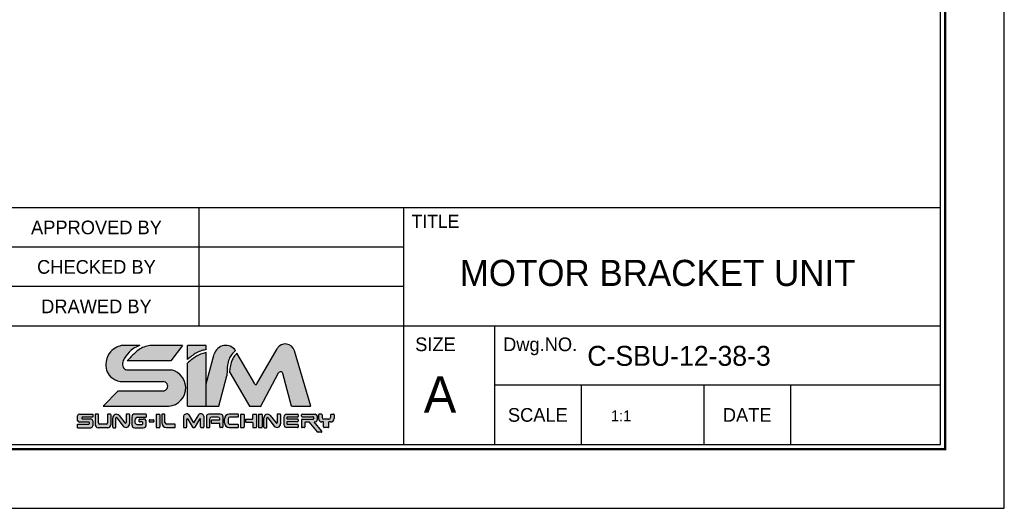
# Model space of a CAD drawing. Header units: millimetres. Extents: x 1174 to 1671, y 712 to 1063.
# Tile 3 of 6: x 1490 to 1671, y 712 to 801. Entities that reach past the tile are written whole.
import ezdxf
from ezdxf.enums import TextEntityAlignment as Align

# ---------------------------------------------------------------- set-up
doc = ezdxf.new("R2010")
doc.units = ezdxf.units.MM
doc.layers.add('Z5', color=7, linetype='Continuous')
doc.layers.add('Z7', color=7, linetype='Continuous')

# ---------------------------------------------------------------- blocks, each defined once
blk = doc.blocks.new('란표제')
h = blk.add_hatch(color=150)
h.dxf.hatch_style = 1
edge = h.paths.add_edge_path()
edge.add_spline(control_points=[(207.254885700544, 16.33602195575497), (207.4122922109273, 16.47608683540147), (207.7174809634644, 16.74765264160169), (208.2523540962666, 17.06731062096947), (208.7774405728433, 17.32249890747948), (209.1543874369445, 17.38665720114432), (209.319017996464, 17.41467816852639)], knot_values=[0, 0, 0, 0, 0.6304310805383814, 1.222315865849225, 1.865724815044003, 2.364625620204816, 2.364625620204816, 2.364625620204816, 2.364625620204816], degree=3, periodic=0)
edge.add_line((209.319017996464, 17.41467816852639), (209.319017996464, 17.8749359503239))
edge.add_line((209.319017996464, 17.8749359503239), (207.254885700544, 17.8749359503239))
edge.add_line((207.254885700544, 17.8749359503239), (207.254885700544, 16.33602195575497))
edge = h.paths.add_edge_path()
edge.add_spline(control_points=[(209.319017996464, 17.09505608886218), (209.1507810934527, 17.05636180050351), (208.7718837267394, 16.96921585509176), (208.2430076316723, 16.7021166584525), (207.7228945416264, 16.35351243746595), (207.413543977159, 16.08416408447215), (207.254885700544, 15.9460219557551)], knot_values=[0, 0, 0, 0, 0.5164407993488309, 1.163110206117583, 1.761888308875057, 2.392319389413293, 2.392319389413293, 2.392319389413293, 2.392319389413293], degree=3, periodic=0)
edge.add_line((207.254885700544, 15.9460219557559), (207.254885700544, 11.2074160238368))
edge.add_line((207.254885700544, 11.2074160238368), (209.319017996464, 11.2074160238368))
edge.add_line((209.319017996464, 11.2074160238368), (209.319017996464, 17.09505608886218))
edge = h.paths.add_edge_path()
edge.add_line((205.4485281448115, 15.20675719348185), (200.5646388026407, 15.20675719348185))
edge.add_spline(control_points=[(200.5646388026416, 15.20675719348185), (200.4849448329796, 15.2311278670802), (200.2902893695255, 15.29065413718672), (200.0764048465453, 15.67955931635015), (200.1444277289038, 16.22277553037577), (200.5626230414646, 16.86702953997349), (201.1445093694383, 17.51252125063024), (201.753622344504, 17.7642963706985), (202.0212897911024, 17.8749359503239)], knot_values=[0, 0, 0, 0, 0.2433595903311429, 0.5944147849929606, 1.213183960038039, 1.789398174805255, 2.88702788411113, 3.747486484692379, 3.747486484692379, 3.747486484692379, 3.747486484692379], degree=3, periodic=0)
edge.add_line((202.021289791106, 17.87493595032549), (199.975920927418, 17.87493595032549))
edge.add_spline(control_points=[(199.975920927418, 17.87493595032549), (199.7520550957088, 17.7906646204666), (199.2509278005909, 17.60202188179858), (198.4944564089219, 16.96557093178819), (198.1991549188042, 15.94031959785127), (198.3773366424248, 14.94330619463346), (198.8409946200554, 14.33840604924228), (199.2605940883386, 14.13379854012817), (199.4124566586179, 14.059746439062)], knot_values=[0, 0, 0, 0, 0.550739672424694, 1.232839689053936, 2.19963066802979, 2.850121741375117, 3.513003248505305, 3.888995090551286, 3.888995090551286, 3.888995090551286, 3.888995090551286], degree=3, periodic=0)
edge.add_arc((200.0158996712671, 15.21120487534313), 1.299999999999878, 242.3423855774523, 270.0000000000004)
edge.add_line((200.0158996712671, 13.91120487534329), (204.5640160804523, 13.91120487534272))
edge.add_arc((204.5640160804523, 13.39961279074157), 0.5115920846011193, 270.18688939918, 90, ccw=False)
edge.add_line((204.565684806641, 12.88802342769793), (199.6526393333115, 12.88802342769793))
edge.add_line((199.6526393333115, 12.88802342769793), (197.9720319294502, 11.2074160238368))
edge.add_line((197.9720319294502, 11.2074160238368), (204.7937810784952, 11.2074160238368))
edge.add_arc((205.0304162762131, 13.2219417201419), 2.028376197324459, 263.3004820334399, 78.10426637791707)
edge = h.paths.add_edge_path(flags=17)
edge.add_spline(control_points=[(203.124493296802, 17.8749359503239), (202.8996633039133, 17.82721986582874), (202.2807588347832, 17.69586862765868), (201.4378743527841, 17.06335641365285), (200.9055243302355, 16.48007066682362), (200.6418784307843, 16.19119889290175)], knot_values=[0, 0, 0, 0, 0.6846043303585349, 1.884555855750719, 3.061918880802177, 3.061918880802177, 3.061918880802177, 3.061918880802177], degree=3, periodic=0)
edge.add_line((200.6418784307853, 16.19119889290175), (205.4077128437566, 16.19119889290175))
edge.add_line((205.4077128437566, 16.19119889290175), (206.7038211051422, 17.8749359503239))
edge.add_line((206.7038211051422, 17.8749359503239), (203.124493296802, 17.8749359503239))
h = blk.add_hatch(color=8)
h.dxf.hatch_style = 1
edge = h.paths.add_edge_path()
edge.add_spline(control_points=[(211.586712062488, 14.73767623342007), (211.5979655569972, 15.05995682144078), (211.6173841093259, 15.61607052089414), (211.7789107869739, 16.3460245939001), (212.0883945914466, 16.90037927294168), (212.3712800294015, 17.17334599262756), (212.5211611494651, 17.31797188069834)], knot_values=[0, 0, 0, 0, 0.7435831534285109, 1.283095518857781, 1.707763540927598, 2.186317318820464, 2.186317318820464, 2.186317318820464, 2.186317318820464], degree=3, periodic=0)
edge.add_arc((211.4478182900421, 16.58453128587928), 1.300000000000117, 34.34572044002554, 164.9999999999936)
edge.add_line((210.1921147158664, 16.92099604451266), (209.319017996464, 13.66255472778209))
edge.add_line((209.319017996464, 13.66255472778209), (209.319017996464, 11.2074160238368))
edge.add_line((209.319017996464, 11.2074160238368), (210.6863499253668, 11.2074160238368))
edge.add_line((210.6863499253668, 11.2074160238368), (211.5798839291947, 14.54213032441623))
edge.add_spline(control_points=[(211.5798839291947, 14.5421303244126), (211.5821599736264, 14.60731229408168), (211.5844360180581, 14.67249426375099), (211.586712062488, 14.73767623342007)], knot_values=[2.186317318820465, 2.186317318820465, 2.186317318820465, 2.186317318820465, 2.336708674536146, 2.336708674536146, 2.336708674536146, 2.336708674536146], degree=3, periodic=0)
edge = h.paths.add_edge_path()
edge.add_arc((217.4733307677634, 14.73094655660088), 0.2599999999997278, 14.999999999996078, 152.0936797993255, ccw=False)
edge.add_line((217.7244714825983, 14.79823950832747), (218.681274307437, 11.22740275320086))
edge.add_line((218.681274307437, 11.22740275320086), (220.7932630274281, 11.22740275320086))
edge.add_line((220.7932630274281, 11.22740275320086), (218.9990320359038, 17.29391512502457))
edge.add_arc((218.0017364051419, 16.99895508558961), 1.040000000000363, 16.47610349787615, 150.0000000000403)
edge.add_line((217.101069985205, 17.51895508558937), (214.8678378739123, 13.65088360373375))
edge.add_arc((214.7552545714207, 13.71588360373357), 0.1299999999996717, 210.0000000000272, 330.0000000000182, ccw=False)
edge.add_line((214.642671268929, 13.65088360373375), (212.6921295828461, 17.02932090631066))
edge.add_spline(control_points=[(212.6921295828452, 17.02932090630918), (212.5742457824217, 16.89979221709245), (212.3414632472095, 16.64401477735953), (212.065290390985, 16.12183659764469), (211.9274507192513, 15.54940397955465), (211.8798952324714, 15.13850761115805), (211.8598466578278, 14.96528077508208)], knot_values=[0, 0, 0, 0, 0.523800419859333, 1.034337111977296, 1.752334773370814, 2.275651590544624, 2.275651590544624, 2.275651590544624, 2.275651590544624], degree=3, periodic=0)
edge.add_arc((211.7973139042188, 14.85130860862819), 0.1300000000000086, 30.0000000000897, 61.24788174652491, ccw=False)
edge.add_line((211.9098972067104, 14.91630860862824), (214.0576988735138, 11.19620699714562))
edge.add_line((214.0576988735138, 11.19620699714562), (215.3070704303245, 11.1962069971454))
edge.add_line((215.3070704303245, 11.1962069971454), (217.243565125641, 14.85263365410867))
h = blk.add_hatch(color=150)
h.dxf.hatch_style = 1
h.paths.add_polyline_path([(196.8398843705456, 9.607704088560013, 0.4142135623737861), (196.644884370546, 9.80270408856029), (195.7199446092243, 9.80270408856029, -0.4142135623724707), (195.6549446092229, 9.867704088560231), (195.654944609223, 9.948566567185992, -0.4142135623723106), (195.7199446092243, 10.0135665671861), (196.8398843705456, 10.0135665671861), (196.8398843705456, 10.3463613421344), (195.3763517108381, 10.34636134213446, 0.4142135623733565), (195.1813517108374, 10.15136134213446), (195.1813517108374, 9.651637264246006, 0.4142135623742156), (195.3763517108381, 9.45663726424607), (196.4043549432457, 9.456637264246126, -0.4142135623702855), (196.4693549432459, 9.391637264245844), (196.4693549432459, 9.314484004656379, -0.4142135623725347), (196.4043549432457, 9.249484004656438), (195.1625882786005, 9.249484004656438), (195.1625882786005, 8.845717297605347), (196.644884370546, 8.845717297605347, 0.4142135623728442), (196.8398843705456, 9.04071729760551)])
h.paths.add_polyline_path([(204.2241152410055, 10.26798301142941, 0.4142135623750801), (204.1591152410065, 10.33298301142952), (203.8636730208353, 10.33298301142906, 0.4142135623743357), (203.7986730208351, 10.26798301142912), (203.7986730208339, 8.929340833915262, 0.4142135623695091), (203.8636730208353, 8.864340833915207), (204.1591152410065, 8.864340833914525, 0.4142135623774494), (204.2241152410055, 8.929340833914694)])
h.paths.add_polyline_path([(207.1653805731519, 9.763626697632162, -0.7673269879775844), (207.2866722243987, 9.796126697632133), (207.8058751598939, 8.896840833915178, 0.2679491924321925), (207.8621668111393, 8.864340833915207), (207.9913022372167, 8.864340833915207, 0.2679491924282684), (208.0475938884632, 8.896840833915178), (208.5667968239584, 9.796126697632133, -0.7673269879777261), (208.6880884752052, 9.763626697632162), (208.6880884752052, 8.929340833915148, 0.4142135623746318), (208.7530884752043, 8.864340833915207), (208.9903602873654, 8.864340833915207, 0.4142135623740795), (209.0553602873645, 8.929340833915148), (209.0553602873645, 10.10884705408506, 0.5572135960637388), (208.4489020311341, 10.2713470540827), (207.9267345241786, 9.366926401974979), (207.4045670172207, 10.27134705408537, 0.5198906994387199), (206.7981087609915, 10.10884705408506), (206.7981087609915, 8.929340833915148, 0.4142135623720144), (206.8631087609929, 8.864340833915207), (207.1003805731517, 8.864340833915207, 0.414213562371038), (207.1653805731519, 8.929340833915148)])
h = blk.add_hatch(color=251)
h.dxf.hatch_style = 1
h.paths.add_polyline_path([(203.5669230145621, 9.653807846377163, 0.4142135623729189), (203.5019230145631, 9.718807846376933), (203.0985386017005, 9.718807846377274, 0.4142135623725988), (203.0335386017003, 9.653807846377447), (203.0335386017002, 9.535083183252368, 0.4142135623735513), (203.0985386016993, 9.470083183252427), (203.5019230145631, 9.470083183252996, 0.4142135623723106), (203.5669230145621, 9.535083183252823)])
h.paths.add_polyline_path([(198.8155383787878, 9.170717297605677), (198.8155383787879, 10.28136134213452, 0.4142135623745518), (198.7505383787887, 10.34636134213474), (198.5312483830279, 10.34636134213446, 0.4142135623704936), (198.4662483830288, 10.28136134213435), (198.4662483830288, 9.374979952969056, -0.4142135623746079), (198.3362483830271, 9.244979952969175), (197.6035467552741, 9.244979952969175, -0.4142135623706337), (197.4735467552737, 9.374979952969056), (197.4735467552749, 10.28136134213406, 0.4142135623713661), (197.4085467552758, 10.34636134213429), (197.173220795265, 10.3463613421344, 0.4142135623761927), (197.1082207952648, 10.28136134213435), (197.1082207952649, 9.170717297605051, 0.4142135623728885), (197.4332207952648, 8.845717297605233), (198.490538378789, 8.845717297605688, 0.4142135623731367)])
h.paths.add_polyline_path([(200.8836941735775, 9.265258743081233), (200.8836941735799, 10.28136134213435, 0.4142135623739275), (200.8186941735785, 10.3463613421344), (200.5662103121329, 10.34636134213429, 0.4142135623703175), (200.5012103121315, 10.28136134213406), (200.5012103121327, 9.419089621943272, -0.7053166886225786), (200.385850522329, 9.377993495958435), (199.7365529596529, 10.17365216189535, 0.7053166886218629), (199.0443942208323, 9.927075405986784), (199.0443942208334, 8.91071729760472, 0.4142135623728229), (199.1093942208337, 8.845717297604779), (199.3056264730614, 8.84571729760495, 0.4142135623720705), (199.3706264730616, 8.910717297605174), (199.3706264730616, 9.904828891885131, -0.7182104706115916), (199.4873633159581, 9.944177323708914), (200.1832731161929, 9.02916815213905, 0.7182104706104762)])
h.paths.add_polyline_path([(202.7217367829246, 9.170717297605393), (202.7217367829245, 9.475145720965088, 0.414213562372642), (202.3967367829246, 9.80014572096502), (202.0179389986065, 9.800145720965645, 0.414213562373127), (201.9529389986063, 9.735145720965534), (201.9529389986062, 9.538394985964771, 0.4142135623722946), (202.0179389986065, 9.47339498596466), (202.273324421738, 9.473394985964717, -0.4142135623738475), (202.3383244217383, 9.40839498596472), (202.3383244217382, 9.281672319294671, -0.414213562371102), (202.273324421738, 9.21667231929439), (201.7241999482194, 9.21667231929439, -0.4142135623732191), (201.4641999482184, 9.476672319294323), (201.4641999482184, 9.652153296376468, -0.4142135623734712), (201.7891999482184, 9.977153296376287), (202.6567367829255, 9.97715329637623, 0.4142135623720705), (202.7217367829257, 10.04215329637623), (202.7217367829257, 10.2813613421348, 0.4142135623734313), (202.6567367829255, 10.3463613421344), (201.4565649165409, 10.3463613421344, 0.4142135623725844), (201.1315649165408, 10.02136134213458), (201.1315649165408, 9.170717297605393, 0.4142135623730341), (201.4565649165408, 8.845717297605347), (202.3967367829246, 8.845717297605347, 0.4142135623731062)])
h.paths.add_polyline_path([(205.9125890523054, 9.174990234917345, 0.4142135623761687), (205.8475890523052, 9.23999023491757), (204.9759224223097, 9.23999023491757, -0.4142135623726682), (204.7809224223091, 9.434990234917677), (204.7809224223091, 10.26798301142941, 0.4142135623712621), (204.7159224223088, 10.33298301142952), (204.4844112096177, 10.33298301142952, 0.4142135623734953), (204.4194112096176, 10.26798301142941), (204.4194112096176, 9.38434083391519, 0.4142135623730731), (204.9394112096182, 8.864340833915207), (205.8475890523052, 8.864340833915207, 0.4142135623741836), (205.9125890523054, 8.929340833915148)])
h.paths.add_polyline_path([(209.694731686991, 9.823725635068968, -0.4142135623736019), (209.8897316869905, 10.01872563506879), (210.5938065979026, 10.0187256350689, -0.4142135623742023), (210.7888065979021, 9.823725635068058), (210.7888065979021, 9.69676070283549), (209.9214226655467, 9.696760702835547, 0.4142135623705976), (209.8564226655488, 9.631760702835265), (209.8564226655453, 9.40577132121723, 0.41421356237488), (209.9214226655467, 9.340771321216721), (210.7888065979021, 9.34077132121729), (210.7888065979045, 8.929340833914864, 0.4142135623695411), (210.8538065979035, 8.864340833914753), (211.0838216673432, 8.86434083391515, 0.4142135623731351), (211.1488216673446, 8.929340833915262), (211.1488216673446, 10.07298301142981, 0.4142135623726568), (210.8888216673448, 10.33298301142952), (209.5973415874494, 10.33298301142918, 0.4142135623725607), (209.337341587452, 10.07298301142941), (209.337341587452, 8.929340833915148, 0.4142135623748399), (209.4023415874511, 8.864340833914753), (209.6297316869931, 8.864340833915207, 0.4142135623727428), (209.694731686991, 8.929340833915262)])
h.paths.add_polyline_path([(212.8488973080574, 9.150598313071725, 0.4142135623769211), (212.7838973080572, 9.21559831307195), (211.9150975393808, 9.215598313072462, -0.4142135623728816), (211.7200975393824, 9.410598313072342), (211.7200975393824, 9.825681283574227, -0.4142135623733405), (211.9150975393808, 10.02068128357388), (212.7838973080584, 10.02068128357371, 0.4142135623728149), (212.8488973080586, 10.08568128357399), (212.8488973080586, 10.26798301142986, 0.4142135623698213), (212.7838973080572, 10.33298301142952), (211.8480273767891, 10.33298301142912, 0.414213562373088), (211.3280273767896, 9.812983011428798), (211.3280273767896, 9.384340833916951, 0.4142135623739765), (211.8480273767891, 8.864340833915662), (212.7838973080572, 8.864340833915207, 0.4142135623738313), (212.8488973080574, 8.929340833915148)])
h.paths.add_polyline_path([(213.492579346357, 10.26798301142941, 0.41421356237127), (213.4275793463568, 10.33298301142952), (213.1321371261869, 10.33298301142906, 0.414213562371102), (213.0671371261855, 10.26798301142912), (213.0671371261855, 8.929340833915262, 0.4142135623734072), (213.1321371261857, 8.864340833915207), (213.4275793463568, 8.864340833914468, 0.4142135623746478), (213.492579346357, 8.929340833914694)])
h.paths.add_polyline_path([(214.8456035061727, 10.26798301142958, 0.4142135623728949), (214.7806035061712, 10.33298301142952), (214.4851612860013, 10.33298301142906, 0.4142135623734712), (214.4201612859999, 10.26798301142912), (214.4201612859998, 9.839948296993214, -0.4142135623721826), (214.3551612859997, 9.774948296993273), (213.676330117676, 9.774948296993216, 0.4142135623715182), (213.6113301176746, 9.709948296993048), (213.6113301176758, 9.520356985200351, 0.4142135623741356), (213.676330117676, 9.455356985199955), (214.3551612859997, 9.45535698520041, -0.4142135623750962), (214.4201612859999, 9.390356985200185), (214.4201612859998, 8.929340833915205, 0.4142135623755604), (214.4851612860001, 8.864340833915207), (214.7806035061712, 8.864340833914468, 0.414213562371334), (214.8456035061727, 8.929340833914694)])
h.paths.add_polyline_path([(215.4624624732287, 10.26798301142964, 0.4142135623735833), (215.3974624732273, 10.33298301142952), (215.1020202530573, 10.33298301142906, 0.414213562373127), (215.0370202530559, 10.26798301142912), (215.0370202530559, 8.929340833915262, 0.4142135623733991), (215.1020202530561, 8.864340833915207), (215.3974624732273, 8.864340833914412, 0.4142135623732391), (215.4624624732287, 8.929340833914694)])
h.paths.add_polyline_path([(216.339469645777, 10.17365216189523, 0.7053166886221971), (215.6473109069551, 9.927075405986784), (215.6473109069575, 8.91071729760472, 0.4142135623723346), (215.7123109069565, 8.845717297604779), (215.9085431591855, 8.84571729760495, 0.4142135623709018), (215.9735431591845, 8.910717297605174), (215.9735431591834, 9.904828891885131, -0.7182104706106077), (216.0902800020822, 9.944177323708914), (216.7861898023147, 9.02916815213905, 0.7182104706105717), (217.4866108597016, 9.265258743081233), (217.4866108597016, 10.28136134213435, 0.4142135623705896), (217.4216108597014, 10.3463613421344), (217.1691269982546, 10.34636134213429, 0.4142135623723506), (217.1041269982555, 10.28136134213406), (217.1041269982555, 9.419089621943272, -0.7053166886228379), (216.9887672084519, 9.377993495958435)])
h.paths.add_polyline_path([(219.420415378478, 10.26798301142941, 0.4142135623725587), (219.3554153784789, 10.33298301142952), (218.1709172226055, 10.33298301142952, 0.4142135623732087), (217.8459172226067, 10.00798301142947), (217.8459172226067, 9.189340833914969, 0.4142135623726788), (218.1709172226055, 8.864340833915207), (219.3554153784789, 8.864340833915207, 0.4142135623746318), (219.420415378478, 8.929340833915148), (219.420415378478, 9.143462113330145, 0.4142135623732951), (219.3554153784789, 9.208462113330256), (218.2404718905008, 9.208462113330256, -0.4142135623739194), (218.1754718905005, 9.273462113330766), (218.1754718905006, 9.438182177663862, -0.4142135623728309), (218.240471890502, 9.503182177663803), (219.3554153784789, 9.50318217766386, 0.414213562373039), (219.420415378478, 9.568182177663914), (219.420415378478, 9.728365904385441, 0.4142135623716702), (219.3554153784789, 9.793365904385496), (218.240471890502, 9.793365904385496, -0.4142135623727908), (218.1754718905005, 9.858365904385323), (218.1754718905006, 9.955071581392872, -0.4142135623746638), (218.2404718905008, 10.02007158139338), (219.3554153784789, 10.02007158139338, 0.4142135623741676), (219.420415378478, 10.08507158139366)])
h.paths.add_polyline_path([(221.4898233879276, 10.13798301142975, 0.4142135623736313), (221.2948233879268, 10.3329830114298), (219.8352710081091, 10.33298301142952, 0.4142135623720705), (219.7702710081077, 10.26798301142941), (219.7702710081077, 10.10677544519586, 0.414213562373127), (219.8352710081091, 10.04177544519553), (221.0336939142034, 10.0417754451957, -0.4142135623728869), (221.0986939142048, 9.976775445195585), (221.0986939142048, 9.837352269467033, -0.4142135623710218), (221.0336939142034, 9.772352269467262), (219.8352710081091, 9.772352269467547, 0.4142135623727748), (219.7702710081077, 9.707352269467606), (219.7702710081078, 8.929340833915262, 0.4142135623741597), (219.8352710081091, 8.864340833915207), (220.0926108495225, 8.864340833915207, 0.4142135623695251), (220.1576108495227, 8.929340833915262), (220.1576108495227, 9.414242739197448, -0.4142135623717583), (220.2226108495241, 9.479242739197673), (220.6306965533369, 9.479242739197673), (221.5531320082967, 8.379926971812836, 0.2216946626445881), (221.6029248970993, 8.356708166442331), (221.9552971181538, 8.35670816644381, 0.637070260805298), (222.0050900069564, 8.46348936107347), (221.1527717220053, 9.479242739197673), (221.2948233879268, 9.479242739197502, 0.414213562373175), (221.4898233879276, 9.674242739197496)])
h.paths.add_polyline_path([(223.366210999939, 9.869242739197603), (223.366210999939, 10.26798301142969, 0.4142135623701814), (223.3012109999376, 10.33298301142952), (223.0343925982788, 10.33298301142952, 0.4142135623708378), (222.9693925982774, 10.26798301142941), (222.9693925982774, 9.96735226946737, -0.4142135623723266), (222.7743925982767, 9.772352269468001), (222.2290342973, 9.772352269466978, -0.4142135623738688), (222.034034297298, 9.967352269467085), (222.034034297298, 10.26798301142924, 0.4142135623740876), (221.969034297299, 10.33298301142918), (221.7022158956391, 10.33298301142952, 0.4142135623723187), (221.63721589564, 10.26798301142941), (221.63721589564, 9.869242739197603, 0.4142135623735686), (222.0272158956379, 9.479242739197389), (222.9762109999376, 9.479242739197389, 0.4142135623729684)])
h.paths.add_polyline_path([(222.7748939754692, 9.479242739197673), (222.2133923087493, 9.479242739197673), (222.2133923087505, 8.929340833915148, 0.4142135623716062), (222.2783923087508, 8.864340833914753), (222.7098939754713, 8.864340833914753, 0.4142135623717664), (222.7748939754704, 8.929340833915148)])
for p, q in [((202.0212897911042, 17.87493595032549), (199.975920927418, 17.87493595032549)), ((206.7038211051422, 17.8749359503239), (203.124493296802, 17.8749359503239)), ((206.7038211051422, 17.8749359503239), (205.4077128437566, 16.19119889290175)), ((209.319017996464, 17.8749359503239), (207.254885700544, 17.8749359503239)), ((207.254885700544, 16.33602195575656), (207.254885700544, 17.8749359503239)), ((209.319017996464, 17.41467816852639), (209.319017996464, 17.8749359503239)), ((214.8678378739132, 13.65088360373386), (217.101069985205, 17.51895508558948)), ((209.319017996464, 11.2074160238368), (209.319017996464, 17.09505608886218)), ((209.319017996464, 13.66255472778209), (210.1921147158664, 16.92099604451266)), ((214.6426712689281, 13.65088360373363), (212.692129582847, 17.02932090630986)), ((220.7932630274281, 11.22740275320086), (218.9990320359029, 17.29391512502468)), ((200.5646388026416, 15.20675719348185), (205.4485281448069, 15.20675719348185)), ((205.4077128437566, 16.19119889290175), (200.6418784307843, 16.19119889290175)), ((207.254885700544, 11.2074160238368), (207.254885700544, 15.94602195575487)), ((210.6863499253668, 11.2074160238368), (211.5798839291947, 14.54213032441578)), ((211.9098972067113, 14.91630860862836), (214.0576988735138, 11.19620699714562)), ((215.2814177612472, 11.14777045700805), (217.2435651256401, 14.8526336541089)), ((218.681274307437, 11.22740275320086), (217.7244714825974, 14.79823950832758)), ((200.0158996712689, 13.91120487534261), (204.5640160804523, 13.91120487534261)), ((199.6526393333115, 12.88802342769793), (197.9720319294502, 11.20741602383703)), ((199.6526393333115, 12.88802342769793), (204.5623473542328, 12.88802342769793)), ((197.9720319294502, 11.2074160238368), (204.7937810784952, 11.2074160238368)), ((207.254885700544, 11.2074160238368), (209.319017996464, 11.2074160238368)), ((209.319017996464, 11.2074160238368), (210.6863499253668, 11.2074160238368)), ((214.0576988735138, 11.19620699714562), (215.2814177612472, 11.1962069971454)), ((218.681274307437, 11.22740275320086), (220.7932630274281, 11.22740275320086)), ((195.1813517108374, 9.651637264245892), (195.1813517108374, 10.15136134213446)), ((195.3763517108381, 10.3463613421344), (196.8398843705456, 10.3463613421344)), ((195.6549446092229, 9.948566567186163), (195.6549446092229, 9.867704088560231)), ((196.8398843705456, 10.0135665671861), (195.7199446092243, 10.0135665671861)), ((195.7199446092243, 9.80270408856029), (196.644884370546, 9.80270408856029)), ((196.8398843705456, 10.32175464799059), (196.8398843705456, 10.0135665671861)), ((197.1082207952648, 10.28136134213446), (197.1082207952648, 9.170717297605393)), ((197.4085467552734, 10.3463613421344), (197.173220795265, 10.3463613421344)), ((197.4735467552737, 9.37497995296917), (197.4735467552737, 10.28136134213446)), ((198.4662483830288, 10.28136134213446), (198.4662483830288, 9.37497995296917)), ((198.7505383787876, 10.3463613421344), (198.5312483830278, 10.3463613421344)), ((198.8155383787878, 10.28136134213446), (198.8155383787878, 9.170717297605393)), ((199.0443942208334, 8.910717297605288), (199.0443942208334, 9.92707540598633)), ((199.3706264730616, 8.910717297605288), (199.3706264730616, 9.904828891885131)), ((199.4873633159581, 9.944177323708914), (200.1832731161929, 9.029168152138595)), ((199.7365529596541, 10.17365216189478), (200.3858505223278, 9.377993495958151)), ((200.5012103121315, 10.28136134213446), (200.5012103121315, 9.419089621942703)), ((200.8186941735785, 10.3463613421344), (200.5662103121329, 10.3463613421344)), ((200.8836941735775, 10.28136134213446), (200.8836941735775, 9.265258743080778)), ((201.1315649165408, 10.02136134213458), (201.1315649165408, 9.170717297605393)), ((202.6567367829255, 10.3463613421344), (201.4565649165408, 10.3463613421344)), ((202.6567367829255, 9.977153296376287), (201.7891999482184, 9.977153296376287)), ((202.0179389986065, 9.800145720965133), (202.3967367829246, 9.800145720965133)), ((202.7217367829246, 10.28136134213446), (202.7217367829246, 10.04215329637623)), ((202.7217367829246, 10.28136134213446), (202.7217367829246, 10.04215329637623)), ((203.7986730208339, 10.26798301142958), (203.7986730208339, 8.929340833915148)), ((203.8636730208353, 10.33298301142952), (204.1591152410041, 10.33298301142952)), ((204.2241152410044, 10.26798301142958), (204.2241152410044, 8.929340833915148)), ((204.4194112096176, 10.26798301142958), (204.4194112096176, 9.38434083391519)), ((204.7159224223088, 10.33298301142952), (204.4844112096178, 10.33298301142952)), ((204.7809224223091, 9.434990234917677), (204.7809224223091, 10.26798301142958)), ((206.7981087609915, 10.10884705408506), (206.7981087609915, 8.929340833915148)), ((207.1653805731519, 8.929340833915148), (207.1653805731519, 9.763626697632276)), ((207.2866722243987, 9.796126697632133), (207.8058751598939, 8.896840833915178)), ((207.4045670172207, 10.27134705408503), (207.9267345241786, 9.366926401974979)), ((208.4489020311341, 10.27134705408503), (207.9267345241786, 9.366926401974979)), ((208.5667968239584, 9.796126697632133), (208.0475938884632, 8.896840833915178)), ((208.6880884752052, 8.929340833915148), (208.6880884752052, 9.763626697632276)), ((209.0553602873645, 10.10884705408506), (209.0553602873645, 8.929340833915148)), ((209.3373415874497, 10.07298301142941), (209.3373415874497, 8.929340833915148)), ((210.8888216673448, 10.33298301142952), (209.5973415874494, 10.33298301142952)), ((209.694731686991, 8.929340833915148), (209.694731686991, 9.823725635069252)), ((210.5938065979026, 10.01872563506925), (209.8897316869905, 10.01872563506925)), ((210.7888065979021, 9.69676070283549), (210.7888065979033, 9.823725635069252)), ((211.1488216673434, 10.07298301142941), (211.1488216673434, 8.929340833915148)), ((211.3280273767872, 9.38434083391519), (211.3280273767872, 9.812983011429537)), ((211.7200975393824, 9.82568128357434), (211.7200975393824, 9.410598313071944)), ((212.7838973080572, 10.33298301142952), (211.8480273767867, 10.33298301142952)), ((212.7838973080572, 10.02068128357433), (211.9150975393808, 10.02068128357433)), ((212.8488973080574, 10.08568128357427), (212.8488973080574, 10.26798301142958)), ((213.0671371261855, 10.26798301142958), (213.0671371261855, 8.929340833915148)), ((213.1321371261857, 10.33298301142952), (213.4275793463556, 10.33298301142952)), ((213.492579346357, 10.26798301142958), (213.492579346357, 8.929340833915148)), ((213.676330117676, 9.774948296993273), (214.3551612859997, 9.774948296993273)), ((214.4201612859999, 9.839948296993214), (214.4201612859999, 10.26798301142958)), ((214.4851612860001, 10.33298301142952), (214.7806035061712, 10.33298301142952)), ((214.8456035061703, 10.26798301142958), (214.8456035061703, 8.929340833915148)), ((215.0370202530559, 10.26798301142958), (215.0370202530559, 8.929340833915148)), ((215.1020202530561, 10.33298301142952), (215.3974624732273, 10.33298301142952)), ((215.4624624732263, 10.26798301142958), (215.4624624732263, 8.929340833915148)), ((215.6473109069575, 8.910717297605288), (215.6473109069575, 9.92707540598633)), ((215.9735431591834, 8.910717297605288), (215.9735431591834, 9.904828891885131)), ((216.0902800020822, 9.944177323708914), (216.7861898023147, 9.029168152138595)), ((216.339469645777, 10.17365216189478), (216.9887672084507, 9.377993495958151)), ((217.1041269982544, 10.28136134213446), (217.1041269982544, 9.419089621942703)), ((217.4216108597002, 10.3463613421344), (217.1691269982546, 10.3463613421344)), ((217.4866108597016, 10.28136134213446), (217.4866108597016, 9.265258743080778)), ((217.8459172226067, 10.00798301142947), (217.8459172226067, 9.189340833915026)), ((218.1709172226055, 10.33298301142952), (219.3554153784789, 10.33298301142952)), ((218.1754718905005, 9.955071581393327), (218.1754718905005, 9.858365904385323)), ((219.3554153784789, 10.02007158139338), (218.2404718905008, 10.02007158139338)), ((219.3554153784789, 9.793365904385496), (218.240471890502, 9.793365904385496)), ((219.420415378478, 10.26798301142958), (219.420415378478, 10.08507158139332)), ((219.7702710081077, 10.10677544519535), (219.7702710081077, 10.26798301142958)), ((219.835271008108, 10.33298301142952), (221.2948233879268, 10.33298301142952)), ((219.835271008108, 10.04177544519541), (221.0336939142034, 10.04177544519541)), ((219.835271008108, 9.772352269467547), (221.0336939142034, 9.772352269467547)), ((221.0986939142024, 9.976775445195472), (221.0986939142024, 9.837352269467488)), ((221.4898233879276, 10.13798301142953), (221.4898233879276, 9.67424273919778)), ((221.63721589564, 10.26798301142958), (221.63721589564, 9.869242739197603)), ((221.969034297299, 10.33298301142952), (221.7022158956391, 10.33298301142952)), ((222.034034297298, 10.26798301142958), (222.034034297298, 9.967352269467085)), ((222.7743925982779, 9.772352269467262), (222.2290342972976, 9.772352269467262)), ((222.9693925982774, 10.26798301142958), (222.9693925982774, 9.967352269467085)), ((223.0343925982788, 10.33298301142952), (223.3012109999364, 10.33298301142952)), ((223.3662109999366, 10.26798301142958), (223.3662109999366, 9.869242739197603)), ((195.1625882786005, 8.845717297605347), (195.1625882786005, 9.249484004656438)), ((195.1625882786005, 9.249484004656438), (196.4043549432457, 9.249484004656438)), ((195.1625882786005, 8.845717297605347), (196.644884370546, 8.845717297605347)), ((196.4043549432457, 9.45663726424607), (195.3763517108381, 9.45663726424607)), ((196.4693549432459, 9.314484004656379), (196.4693549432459, 9.391637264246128)), ((196.8398843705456, 9.607704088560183), (196.8398843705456, 9.04071729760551)), ((198.490538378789, 8.845717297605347), (197.4332207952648, 8.845717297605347)), ((198.3362483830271, 9.244979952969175), (197.6035467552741, 9.244979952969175)), ((199.1093942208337, 8.845717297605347), (199.3056264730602, 8.845717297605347)), ((201.4565649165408, 8.845717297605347), (202.3967367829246, 8.845717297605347)), ((201.4641999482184, 9.652153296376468), (201.4641999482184, 9.476672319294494)), ((201.7241999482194, 9.21667231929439), (202.273324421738, 9.21667231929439)), ((201.9529389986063, 9.538394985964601), (201.9529389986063, 9.735145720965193)), ((202.273324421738, 9.47339498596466), (202.0179389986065, 9.47339498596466)), ((202.3383244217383, 9.28167231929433), (202.3383244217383, 9.40839498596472)), ((202.7217367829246, 9.170717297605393), (202.7217367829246, 9.475145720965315)), ((203.0335386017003, 9.653807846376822), (203.0335386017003, 9.535083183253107)), ((203.0985386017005, 9.718807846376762), (203.5019230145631, 9.718807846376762)), ((203.5019230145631, 9.470083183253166), (203.0985386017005, 9.470083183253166)), ((203.5669230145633, 9.653807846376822), (203.5669230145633, 9.535083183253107)), ((203.8636730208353, 8.864340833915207), (204.1591152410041, 8.864340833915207)), ((204.9394112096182, 8.864340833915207), (205.8475890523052, 8.864340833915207)), ((205.8475890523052, 9.23999023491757), (204.9759224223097, 9.23999023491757)), ((205.9125890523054, 8.929340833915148), (205.9125890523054, 9.17499023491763)), ((206.8631087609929, 8.864340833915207), (207.1003805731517, 8.864340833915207)), ((207.8621668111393, 8.864340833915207), (207.9913022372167, 8.864340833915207)), ((208.7530884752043, 8.864340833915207), (208.9903602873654, 8.864340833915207)), ((209.4023415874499, 8.864340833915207), (209.6297316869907, 8.864340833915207)), ((209.8564226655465, 9.63176070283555), (209.8564226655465, 9.40577132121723)), ((209.9214226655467, 9.69676070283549), (210.7888065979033, 9.69676070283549)), ((209.9214226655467, 9.34077132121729), (210.7888065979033, 9.34077132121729)), ((210.7888065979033, 8.929340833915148), (210.7888065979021, 9.34077132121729)), ((211.0838216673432, 8.864340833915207), (210.8538065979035, 8.864340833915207)), ((211.8480273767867, 8.864340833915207), (212.783897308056, 8.864340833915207)), ((212.783897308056, 9.21559831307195), (211.9150975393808, 9.21559831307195)), ((212.8488973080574, 8.929340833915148), (212.8488973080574, 9.15059831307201)), ((213.1321371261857, 8.864340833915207), (213.4275793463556, 8.864340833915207)), ((213.6113301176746, 9.709948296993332), (213.6113301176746, 9.520356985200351)), ((213.676330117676, 9.45535698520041), (214.3551612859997, 9.45535698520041)), ((214.4201612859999, 9.39035698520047), (214.4201612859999, 8.929340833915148)), ((214.4851612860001, 8.864340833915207), (214.7806035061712, 8.864340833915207)), ((215.1020202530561, 8.864340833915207), (215.3974624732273, 8.864340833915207)), ((215.7123109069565, 8.845717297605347), (215.9085431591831, 8.845717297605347)), ((219.3554153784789, 8.864340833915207), (218.1709172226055, 8.864340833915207)), ((218.1754718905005, 9.438182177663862), (218.1754718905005, 9.273462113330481)), ((219.3554153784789, 9.503182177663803), (218.240471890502, 9.503182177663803)), ((219.3554153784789, 9.208462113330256), (218.2404718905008, 9.208462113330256)), ((219.420415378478, 9.728365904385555), (219.420415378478, 9.568182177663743)), ((219.420415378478, 9.143462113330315), (219.420415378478, 8.929340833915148)), ((219.7702710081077, 9.707352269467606), (219.7702710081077, 8.929340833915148)), ((220.0926108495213, 8.864340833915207), (219.835271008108, 8.864340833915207)), ((220.1576108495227, 9.414242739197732), (220.1576108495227, 8.929340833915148)), ((220.2226108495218, 9.479242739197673), (220.6306965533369, 9.479242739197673)), ((221.5531320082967, 8.379926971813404), (220.6306965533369, 9.479242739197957)), ((221.1527717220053, 9.479242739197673), (221.2948233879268, 9.479242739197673)), ((222.0050900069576, 8.463489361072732), (221.1527717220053, 9.479242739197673)), ((222.2133923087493, 9.479242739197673), (222.0272158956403, 9.479242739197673)), ((222.2133923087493, 8.929340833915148), (222.2133923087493, 9.479242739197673)), ((222.709893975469, 8.864340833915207), (222.2783923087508, 8.864340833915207)), ((222.9762109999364, 9.479242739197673), (222.7748939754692, 9.479242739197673)), ((222.7748939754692, 8.929340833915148), (222.7748939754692, 9.479242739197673)), ((221.9552971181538, 8.356708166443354), (221.6029248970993, 8.356708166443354))]:
    blk.add_line(p, q)
for centre, radius, start, end in [((211.4478182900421, 16.58453128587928), 1.3, 34.3457204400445, 165.0000000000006), ((218.0017364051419, 16.99895508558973), 1.04, 16.47610349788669, 149.9999999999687), ((205.0304162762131, 13.2219417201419), 2.028376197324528, 263.3004820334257, 78.10426637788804), ((211.7973139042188, 14.8513086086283), 0.13, 30.00000000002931, 61.24788175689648), ((217.4733307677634, 14.73094655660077), 0.26, 14.99999999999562, 152.0936797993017), ((200.0158996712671, 15.21120487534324), 1.3, 242.342385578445, 270), ((204.5640160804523, 13.39961279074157), 0.5115920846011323, 269.813110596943, 90), ((214.7552545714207, 13.71588360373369), 0.13, 210.0000000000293, 329.9999999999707), ((195.3763517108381, 10.15136134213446), 0.195, 90, 180), ((195.7199446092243, 9.948566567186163), 0.065, 90, 180), ((195.7199446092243, 9.867704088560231), 0.065, 180, 270), ((196.644884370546, 9.607704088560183), 0.195, 0, 90), ((197.173220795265, 10.28136134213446), 0.065, 90, 180), ((197.4085467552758, 10.28136134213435), 0.065, 0, 90.00000000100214), ((198.5312483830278, 10.28136134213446), 0.065, 90, 180), ((198.7505383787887, 10.2813613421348), 0.065, 0, 90.00000000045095), ((199.4343942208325, 9.927075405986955), 0.39, 39.21617813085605, 180), ((199.4356264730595, 9.904828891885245), 0.065, 37.25478689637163, 180), ((200.5662103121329, 10.28136134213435), 0.065, 90.00000000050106, 180), ((200.8186941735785, 10.28136134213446), 0.065, 0, 90.00000000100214), ((201.4565649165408, 10.02136134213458), 0.325, 90, 180), ((201.7891999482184, 9.652153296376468), 0.325, 90, 180), ((202.0179389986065, 9.735145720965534), 0.065, 90, 180), ((202.3967367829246, 9.475145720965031), 0.325, 0, 90), ((202.6567367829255, 10.28136134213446), 0.065, 0, 90.00000000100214), ((202.6567367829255, 10.04215329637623), 0.065, 269.9999999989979, 0), ((203.8636730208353, 10.26798301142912), 0.065, 90.00000000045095, 180), ((204.1591152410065, 10.26798301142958), 0.065, 0, 90.00000000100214), ((204.4844112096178, 10.26798301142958), 0.065, 90, 180), ((204.7159224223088, 10.26798301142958), 0.065, 0, 90), ((207.1583587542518, 9.977292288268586), 0.3835188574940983, 50.0609962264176, 159.9390037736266), ((207.2303805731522, 9.763626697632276), 0.065, 30.00000000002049, 180), ((208.7018605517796, 10.0024845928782), 0.3691544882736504, 16.74570727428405, 133.254292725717), ((208.6230884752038, 9.763626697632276), 0.065, 0, 149.9999999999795), ((209.5973415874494, 10.0729830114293), 0.26, 90.00000000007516, 180), ((209.8897316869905, 9.823725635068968), 0.195, 90, 180), ((210.5938065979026, 9.823725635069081), 0.195, 0, 89.99999999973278), ((210.8888216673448, 10.07298301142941), 0.26, 0, 90.00000000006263), ((211.8480273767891, 9.812983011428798), 0.52, 90.00000000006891, 180), ((211.9150975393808, 9.825681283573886), 0.195, 90, 180), ((212.7838973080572, 10.26798301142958), 0.065, 0, 90.00000000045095), ((212.7838973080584, 10.08568128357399), 0.065, 269.9999999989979, 0), ((213.1321371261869, 10.26798301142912), 0.065, 90.00000000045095, 180), ((213.4275793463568, 10.26798301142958), 0.065, 0, 90.00000000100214), ((213.676330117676, 9.709948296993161), 0.065, 90, 180), ((214.3551612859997, 9.839948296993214), 0.065, 270, 0), ((214.4851612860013, 10.26798301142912), 0.065, 90.00000000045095, 180), ((214.7806035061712, 10.26798301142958), 0.065, 0, 90.00000000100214), ((215.1020202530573, 10.26798301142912), 0.065, 90.00000000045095, 180), ((215.3974624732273, 10.26798301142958), 0.065, 0, 90.00000000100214), ((216.0373109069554, 9.927075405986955), 0.39, 39.21617813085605, 180), ((216.0385431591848, 9.904828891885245), 0.065, 37.25478689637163, 180), ((217.1691269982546, 10.28136134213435), 0.065, 90.00000000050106, 180), ((217.4216108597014, 10.28136134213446), 0.065, 0, 90.00000000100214), ((218.1709172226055, 10.00798301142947), 0.325, 90, 180), ((218.2404718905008, 9.95507158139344), 0.065, 90, 180), ((218.240471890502, 9.858365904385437), 0.065, 180, 270), ((219.3554153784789, 10.26798301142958), 0.065, 0, 90), ((219.3554153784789, 10.08507158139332), 0.065, 270, 0), ((219.3554153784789, 9.728365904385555), 0.065, 0, 90), ((219.8352710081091, 10.26798301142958), 0.065, 90.00000000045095, 180), ((219.8352710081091, 10.10677544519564), 0.065, 180, 269.9999999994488), ((219.8352710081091, 9.707352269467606), 0.065, 90.00000000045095, 180), ((221.0336939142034, 9.976775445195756), 0.065, 0, 90.00000000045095), ((221.0336939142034, 9.837352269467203), 0.065, 269.9999999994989, 0), ((221.2948233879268, 10.1379830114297), 0.195, 0, 90), ((221.7022158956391, 10.26798301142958), 0.065, 90, 180), ((222.0272158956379, 9.869242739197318), 0.39, 180, 270.0000000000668), ((221.969034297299, 10.26798301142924), 0.065, 0, 90.00000000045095), ((222.2290342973, 9.967352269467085), 0.195, 180, 269.9999999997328), ((222.7743925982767, 9.967352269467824), 0.195, 270.0000000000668, 0), ((223.0343925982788, 10.26798301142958), 0.065, 90.00000000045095, 180), ((222.9762109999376, 9.869242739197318), 0.39, 269.999999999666, 0), ((223.3012109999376, 10.26798301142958), 0.065, 0, 90.00000000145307), ((195.3763517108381, 9.651637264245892), 0.195, 180, 270), ((196.4043549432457, 9.391637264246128), 0.065, 0, 90), ((196.4043549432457, 9.314484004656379), 0.065, 270, 0), ((196.644884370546, 9.04071729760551), 0.195, 270, 0), ((197.4332207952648, 9.170717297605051), 0.325, 180, 269.9999999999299), ((197.6035467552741, 9.37497995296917), 0.13, 180, 270), ((198.3362483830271, 9.37497995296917), 0.13, 270, 0), ((198.490538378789, 9.170717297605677), 0.325, 270.0000000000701, 0), ((199.1093942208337, 8.91071729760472), 0.065, 180, 270), ((199.3056264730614, 8.910717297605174), 0.065, 269.9999999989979, 0), ((200.4936941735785, 9.265258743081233), 0.39, 217.2547868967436, 0), ((200.4362103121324, 9.419089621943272), 0.065, 219.2161781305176, 0), ((201.4565649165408, 9.170717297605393), 0.325, 180, 269.9999999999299), ((201.7241999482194, 9.476672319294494), 0.26, 180, 270), ((202.0179389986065, 9.538394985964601), 0.065, 180, 270), ((202.273324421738, 9.40839498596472), 0.065, 0, 90), ((202.273324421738, 9.28167231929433), 0.065, 270, 0), ((202.3967367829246, 9.170717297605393), 0.325, 270, 0), ((203.0985386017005, 9.653807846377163), 0.065, 90, 180), ((203.0985386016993, 9.535083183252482), 0.065, 180, 270.000000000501), ((203.5019230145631, 9.653807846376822), 0.065, 0, 90), ((203.5019230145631, 9.535083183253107), 0.065, 270, 0), ((203.8636730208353, 8.929340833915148), 0.065, 180, 270), ((204.1591152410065, 8.929340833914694), 0.065, 269.9999999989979, 0), ((204.9394112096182, 9.38434083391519), 0.52, 180, 270), ((204.9759224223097, 9.434990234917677), 0.195, 180, 270), ((205.8475890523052, 9.17499023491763), 0.065, 0, 90), ((205.8475890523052, 8.929340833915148), 0.065, 270, 0), ((206.8631087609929, 8.929340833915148), 0.065, 180, 270), ((207.1003805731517, 8.929340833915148), 0.065, 270, 0), ((207.8621668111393, 8.929340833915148), 0.065, 210.0000000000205, 270), ((207.9913022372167, 8.929340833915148), 0.065, 270, 329.9999999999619), ((208.7530884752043, 8.929340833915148), 0.065, 180, 270), ((208.9903602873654, 8.929340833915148), 0.065, 270, 0), ((209.4023415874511, 8.929340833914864), 0.065, 180, 269.9999999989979), ((209.6297316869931, 8.929340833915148), 0.065, 269.9999999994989, 0), ((209.9214226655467, 9.63176070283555), 0.065, 90.00000000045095, 180), ((209.9214226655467, 9.405771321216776), 0.065, 180, 270.000000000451), ((210.8538065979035, 8.929340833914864), 0.065, 180, 269.9999999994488), ((211.0838216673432, 8.929340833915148), 0.065, 269.9999999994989, 0), ((211.8480273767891, 9.384340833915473), 0.52, 180, 269.9999999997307), ((211.9150975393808, 9.410598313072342), 0.195, 180, 270.0000000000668), ((212.7838973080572, 9.150598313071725), 0.065, 0, 90.00000000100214), ((212.7838973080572, 8.929340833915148), 0.065, 269.9999999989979, 0), ((213.1321371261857, 8.929340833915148), 0.065, 180, 270), ((213.4275793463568, 8.929340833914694), 0.065, 269.9999999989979, 0), ((213.676330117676, 9.520356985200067), 0.065, 180, 269.9999999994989), ((214.3551612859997, 9.39035698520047), 0.065, 0, 90), ((214.4851612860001, 8.929340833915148), 0.065, 180, 270), ((214.7806035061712, 8.929340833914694), 0.065, 269.9999999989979, 0), ((215.1020202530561, 8.929340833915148), 0.065, 180, 270), ((215.3974624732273, 8.929340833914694), 0.065, 269.9999999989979, 0), ((215.7123109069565, 8.91071729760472), 0.065, 180, 270), ((215.9085431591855, 8.910717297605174), 0.065, 269.9999999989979, 0), ((217.0966108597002, 9.265258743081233), 0.39, 217.2547868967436, 0), ((217.0391269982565, 9.419089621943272), 0.065, 219.2161781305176, 0), ((218.1709172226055, 9.189340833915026), 0.325, 180, 270), ((218.240471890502, 9.438182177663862), 0.065, 90, 180), ((218.2404718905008, 9.273462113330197), 0.065, 180, 270), ((219.3554153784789, 9.568182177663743), 0.065, 270, 0), ((219.3554153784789, 9.143462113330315), 0.065, 0, 90), ((219.3554153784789, 8.929340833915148), 0.065, 270, 0), ((219.8352710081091, 8.929340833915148), 0.065, 180, 269.9999999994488), ((220.0926108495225, 8.929340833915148), 0.065, 269.9999999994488, 0), ((220.2226108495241, 9.414242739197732), 0.065, 90.00000000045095, 180), ((221.2948233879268, 9.674242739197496), 0.195, 270, 0), ((222.2783923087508, 8.929340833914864), 0.065, 180, 269.9999999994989), ((222.7098939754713, 8.929340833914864), 0.065, 269.9999999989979, 0), ((221.6029248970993, 8.421708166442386), 0.065, 219.9999999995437, 270), ((221.9552971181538, 8.42170816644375), 0.065, 270.0000000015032, 39.99999999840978)]:
    blk.add_arc(centre, radius, start, end)
for points, knots in [([(199.975920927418, 17.87493595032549), (199.7520550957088, 17.7906646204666), (199.2509278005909, 17.60202188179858), (198.4944564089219, 16.96557093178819), (198.1991549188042, 15.94031959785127), (198.3773366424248, 14.94330619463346), (198.8409946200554, 14.33840604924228), (199.2605940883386, 14.13379854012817), (199.4124566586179, 14.059746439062)], [0, 0, 0, 0, 0.550739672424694, 1.232839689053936, 2.19963066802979, 2.850121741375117, 3.513003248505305, 3.888995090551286, 3.888995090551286, 3.888995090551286, 3.888995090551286]), ([(212.5211611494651, 17.31797188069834), (212.3712800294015, 17.17334599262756), (212.0883945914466, 16.90037927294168), (211.7789107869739, 16.3460245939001), (211.6173841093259, 15.61607052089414), (211.5979655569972, 15.05995682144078), (211.586712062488, 14.73767623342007), (211.5844360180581, 14.67249426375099), (211.5821599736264, 14.60731229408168), (211.5798839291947, 14.5421303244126)], [0, 0, 0, 0, 0.4785537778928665, 0.9032217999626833, 1.442734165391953, 2.186317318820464, 2.186317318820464, 2.186317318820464, 2.336708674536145, 2.336708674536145, 2.336708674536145, 2.336708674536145])]:
    blk.add_open_spline(points, degree=3, knots=knots)
for points in [[(202.0212897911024, 17.8749359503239), (201.2490932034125, 17.49532900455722), (200.4768731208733, 16.71528597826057), (200.190647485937, 16.21518828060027), (200.1515971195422, 15.59765256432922), (200.3406189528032, 15.30183083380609), (200.5646388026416, 15.20675719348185)], [(203.124493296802, 17.8749359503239), (202.4632162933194, 17.69774731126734), (201.4627580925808, 17.03520142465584), (200.6418784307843, 16.19119889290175)], [(209.319017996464, 17.41467816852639), (208.8310535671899, 17.31079010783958), (208.2421489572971, 17.05162522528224), (207.7391370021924, 16.73968521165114), (207.254885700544, 16.33602195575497)], [(209.319017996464, 17.09505608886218), (208.8201744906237, 16.96139137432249), (208.236324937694, 16.6833607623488), (207.7391370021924, 16.34968521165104), (207.254885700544, 15.9460219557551)], [(212.6921295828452, 17.02932090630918), (212.3563704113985, 16.62728526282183), (212.1147307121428, 16.17755426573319), (211.9288992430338, 15.48402178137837), (211.8598466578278, 14.96528077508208)]]:
    blk.add_spline(points, degree=3)
at = {"layer": 'Z7', "color": 0}
for p, q in [((297.0000000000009, 0), (297.0000000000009, 210)), ((0, 0), (297.0000000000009, 0))]:
    blk.add_line(p, q, dxfattribs=at)
at = {"layer": 'Z7'}
for p, q in [((290.0000000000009, 33), (160.0000000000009, 33)), ((208.5000000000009, 33), (208.5000000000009, 20)), ((231.0000000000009, 33), (231.0000000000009, 7)), ((231.0000000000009, 28.66666666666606), (186.0000000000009, 28.66666666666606)), ((231.0000000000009, 24.33333333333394), (186.0000000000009, 24.33333333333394)), ((290.0000000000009, 20), (186.0000000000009, 20)), ((241.0000000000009, 20), (241.0000000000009, 7)), ((290.0000000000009, 13.5), (241.0000000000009, 13.5)), ((250.5000000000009, 13.5), (250.5000000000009, 7)), ((264.0000000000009, 13.5), (264.0000000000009, 7)), ((273.5000000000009, 13.5), (273.5000000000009, 7))]:
    blk.add_line(p, q, dxfattribs=at)
at = {"layer": 'Z7', "const_width": 0.25}
blk.add_lwpolyline([(290.5000000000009, 6.5), (290.5000000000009, 203.5), (10, 203.5), (10, 6.5)], close=True, dxfattribs=at)
at = {"layer": 'Z7'}
blk.add_lwpolyline([(290.0000000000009, 7), (290.0000000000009, 203), (10.5, 203), (10.5, 7)], close=True, dxfattribs=at)
for p in [(208.5000000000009, 28.66666666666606), (208.5000000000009, 24.33333333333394)]:
    blk.add_point(p, dxfattribs=at)
at = {"layer": 'Z5', "ltscale": 0.5}
for tag, p, height in [('TITLE', (237.1657184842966, 24.40589700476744), 2.5), ('도번', (251.1811757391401, 15.64243272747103), 2.5), ('SCALE', (253.7810780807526, 9.552501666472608), 1.2), ('DATE', (277.0199167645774, 9.511328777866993), 1.2)]:
    blk.add_attdef(tag, p, '', height=height, dxfattribs=at)
at = {"layer": 'Z7'}
for s, height, p in [('APPROVED BY', 1.5, (197.2500000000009, 30.83333333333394)), ('TITLE', 1.444, (234.5000000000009, 31.5)), ('CHECKED BY', 1.5, (197.2500000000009, 26.5)), ('DRAWED BY', 1.5, (197.2500000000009, 22.16666666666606)), ('SIZE', 1.5, (234.5000000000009, 18)), ('Dwg.NO.', 1.5, (246.0000000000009, 18)), ('A', 4, (235.0000000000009, 12.5)), ('SCALE', 1.5, (245.7500000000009, 10.25)), ('DATE', 1.5, (268.7500000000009, 10.25))]:
    blk.add_text(s, height=height, dxfattribs=at).set_placement(p, align=Align.MIDDLE_CENTER)
for tag, p in [('필렛', (179.2500000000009, 10.89999999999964)), ('모따기', (179.2500000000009, 8.299999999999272))]:
    blk.add_attdef(tag, text='', height=1.15, dxfattribs=at).set_placement(p, align=Align.MIDDLE_LEFT)

msp = doc.modelspace()

# ---------------------------------------------------------------- block references
at = {"ltscale": 5}
ref = msp.add_blockref('란표제', (1174.267505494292, 711.676434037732), dxfattribs=dict(at, xscale=1.67280711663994, yscale=1.67280711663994, zscale=1.67280711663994))
ref.add_attrib('TITLE', 'MOTOR BRACKET UNIT', (1571.00000719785, 752.5027922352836), dxfattribs={"layer": 'Z5', "ltscale": 0.5, "height": 4.8})
ref.add_attrib('도번', 'C-SBU-12-38-3', (1594.445163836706, 737.8432068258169), dxfattribs={"layer": 'Z5', "ltscale": 0.5, "height": 3.659506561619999})
ref.add_attrib('SCALE', '1:1', (1598.794298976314, 727.6559268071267), dxfattribs={"layer": 'Z5', "ltscale": 0.5, "height": 2.007368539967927})

doc.saveas('drawing.dxf')
